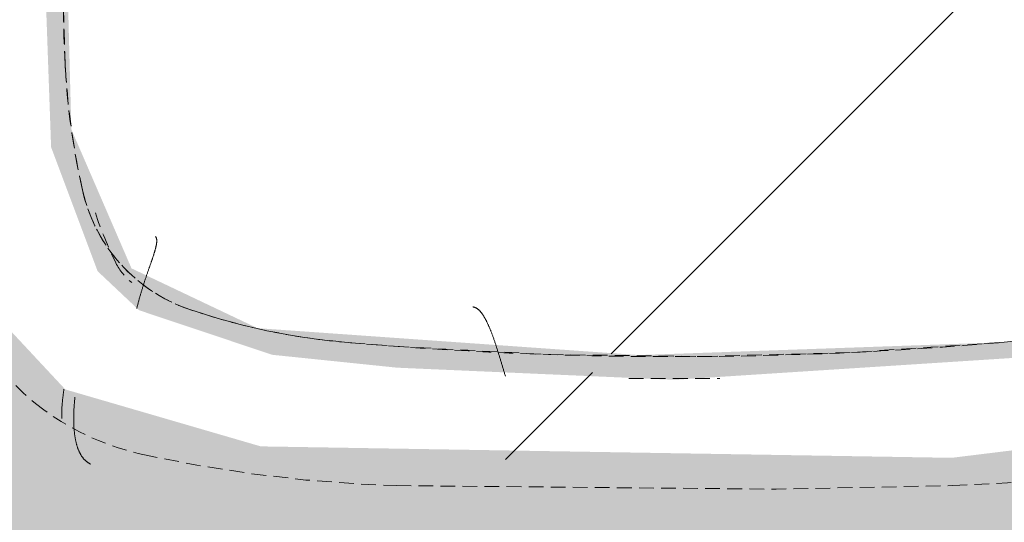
# Model space of a CAD drawing. Header units: millimetres. Extents: x 16156 to 91527, y 4646 to 113494.
# Tile 154 of 256: x 31455 to 31774, y 77892 to 78055. Entities that reach past the tile are written whole.
import ezdxf

# ---------------------------------------------------------------- set-up
doc = ezdxf.new("R2010")
doc.units = ezdxf.units.MM
doc.linetypes.add('ARC Demolished', pattern=[7.14375, 4.7625, -2.38125])
doc.layers.add('A--AR9__AlgVoorz', color=1, linetype='Continuous', lineweight=9)
doc.layers.add('A--L74__VasteSanitaireVoorz', color=1, linetype='ARC Demolished', lineweight=9)
pattern_1 = [(45, (-31667.26, -78281.44), (-212.132, 212.132), [])]

# ---------------------------------------------------------------- blocks, each defined once
blk = doc.blocks.new('FP_121-AB-Begane grond - slooptekening')
at = {"layer": 'A--L74__VasteSanitaireVoorz', "color": 240, "linetype": 'Continuous'}
for p, q in [((-197.71, -347.23), (-197.75, -347.48)), ((-197.71, -347.23), (-197.75, -347.48)), ((-197.68, -346.98), (-197.71, -347.23)), ((-197.68, -346.98), (-197.71, -347.23)), ((-197.64, -346.74), (-197.68, -346.98)), ((-197.64, -346.74), (-197.68, -346.98)), ((-197.6, -346.49), (-197.64, -346.74)), ((-197.6, -346.49), (-197.64, -346.74)), ((-198.1, -350.43), (-198.12, -350.68)), ((-198.1, -350.43), (-198.12, -350.68)), ((-198.08, -350.19), (-198.1, -350.43)), ((-198.08, -350.19), (-198.1, -350.43)), ((-198.05, -349.94), (-198.08, -350.19)), ((-198.05, -349.94), (-198.08, -350.19)), ((-198.02, -349.69), (-198.05, -349.94)), ((-198.02, -349.69), (-198.05, -349.94)), ((-198, -349.45), (-198.02, -349.69)), ((-198, -349.45), (-198.02, -349.69)), ((-197.97, -349.2), (-198, -349.45)), ((-197.97, -349.2), (-198, -349.45)), ((-197.94, -348.95), (-197.97, -349.2)), ((-197.94, -348.95), (-197.97, -349.2)), ((-197.91, -348.71), (-197.94, -348.95)), ((-197.91, -348.71), (-197.94, -348.95)), ((-197.88, -348.46), (-197.91, -348.71)), ((-197.88, -348.46), (-197.91, -348.71)), ((-197.85, -348.22), (-197.88, -348.46)), ((-197.85, -348.22), (-197.88, -348.46)), ((-197.82, -347.97), (-197.85, -348.22)), ((-197.82, -347.97), (-197.85, -348.22)), ((-197.78, -347.72), (-197.82, -347.97)), ((-197.78, -347.72), (-197.82, -347.97)), ((-197.75, -347.48), (-197.78, -347.72)), ((-197.75, -347.48), (-197.78, -347.72)), ((-198.3, -353.59), (-198.31, -353.83)), ((-198.3, -353.59), (-198.31, -353.83)), ((-198.29, -353.11), (-198.3, -353.35)), ((-198.29, -353.11), (-198.3, -353.35)), ((-198.3, -353.35), (-198.3, -353.59)), ((-198.3, -353.35), (-198.3, -353.59)), ((-198.28, -352.87), (-198.29, -353.11)), ((-198.28, -352.87), (-198.29, -353.11)), ((-198.26, -352.63), (-198.28, -352.87)), ((-198.26, -352.63), (-198.28, -352.87)), ((-198.25, -352.39), (-198.26, -352.63)), ((-198.25, -352.39), (-198.26, -352.63)), ((-198.24, -352.14), (-198.25, -352.39)), ((-198.24, -352.14), (-198.25, -352.39)), ((-198.22, -351.9), (-198.24, -352.14)), ((-198.22, -351.9), (-198.24, -352.14)), ((-198.2, -351.66), (-198.22, -351.9)), ((-198.2, -351.66), (-198.22, -351.9)), ((-198.18, -351.41), (-198.2, -351.66)), ((-198.18, -351.41), (-198.2, -351.66)), ((-198.16, -351.17), (-198.18, -351.41)), ((-198.16, -351.17), (-198.18, -351.41)), ((-198.14, -350.92), (-198.16, -351.17)), ((-198.14, -350.92), (-198.16, -351.17)), ((-198.12, -350.68), (-198.14, -350.92)), ((-198.12, -350.68), (-198.14, -350.92)), ((-198.32, -354.55), (-198.33, -354.78)), ((-198.32, -354.55), (-198.33, -354.78)), ((-198.33, -354.78), (-198.33, -355.02)), ((-198.33, -354.78), (-198.33, -355.02)), ((-198.33, -355.02), (-198.33, -355.25)), ((-198.33, -355.02), (-198.33, -355.25)), ((-198.33, -355.25), (-198.32, -355.49)), ((-198.33, -355.25), (-198.32, -355.49)), ((-198.31, -353.83), (-198.32, -354.07)), ((-198.31, -353.83), (-198.32, -354.07)), ((-198.32, -354.07), (-198.32, -354.31)), ((-198.32, -354.07), (-198.32, -354.31)), ((-198.32, -354.31), (-198.32, -354.55)), ((-198.32, -354.31), (-198.32, -354.55)), ((-198.32, -355.49), (-198.32, -355.72)), ((-198.32, -355.49), (-198.32, -355.72)), ((-198.32, -355.72), (-198.31, -355.95)), ((-198.32, -355.72), (-198.31, -355.95))]:
    blk.add_line(p, q, dxfattribs=at)
at = {"layer": 'A--L74__VasteSanitaireVoorz', "flags": 128}
blk.add_lwpolyline([(-225.58, -327.85), (-224.3, -330.29), (-222.93, -332.68), (-221.47, -335.01), (-219.91, -337.29), (-218.26, -339.5), (-216.52, -341.64), (-214.7, -343.71), (-212.8, -345.7), (-210.82, -347.62), (-208.77, -349.46), (-206.83, -351.06)], dxfattribs=at)
blk = doc.blocks.new('FP_122-AB-Begane grond - slooptekening')
at = {"layer": 'A--L74__VasteSanitaireVoorz', "color": 240, "linetype": 'Continuous'}
for p, q in [((-194.19, -350.57), (-194.21, -350.82)), ((-194.19, -350.57), (-194.21, -350.82)), ((-194.17, -350.32), (-194.19, -350.57)), ((-194.17, -350.32), (-194.19, -350.57)), ((-194.15, -350.08), (-194.17, -350.32)), ((-194.15, -350.08), (-194.17, -350.32)), ((-194.13, -349.83), (-194.15, -350.08)), ((-194.13, -349.83), (-194.15, -350.08)), ((-194.1, -349.58), (-194.13, -349.83)), ((-194.1, -349.58), (-194.13, -349.83)), ((-194.08, -349.34), (-194.1, -349.58)), ((-194.08, -349.34), (-194.1, -349.58)), ((-194.05, -349.09), (-194.08, -349.34)), ((-194.05, -349.09), (-194.08, -349.34)), ((-194.4, -353.77), (-194.41, -354.01)), ((-194.4, -353.77), (-194.41, -354.01)), ((-194.39, -353.52), (-194.4, -353.77)), ((-194.39, -353.52), (-194.4, -353.77)), ((-194.38, -353.28), (-194.39, -353.52)), ((-194.38, -353.28), (-194.39, -353.52)), ((-194.37, -353.03), (-194.38, -353.28)), ((-194.37, -353.03), (-194.38, -353.28)), ((-194.35, -352.79), (-194.37, -353.03)), ((-194.35, -352.79), (-194.37, -353.03)), ((-194.34, -352.54), (-194.35, -352.79)), ((-194.34, -352.54), (-194.35, -352.79)), ((-194.32, -352.3), (-194.34, -352.54)), ((-194.32, -352.3), (-194.34, -352.54)), ((-194.31, -352.05), (-194.32, -352.3)), ((-194.31, -352.05), (-194.32, -352.3)), ((-194.29, -351.8), (-194.31, -352.05)), ((-194.29, -351.8), (-194.31, -352.05)), ((-194.27, -351.56), (-194.29, -351.8)), ((-194.27, -351.56), (-194.29, -351.8)), ((-194.25, -351.31), (-194.27, -351.56)), ((-194.25, -351.31), (-194.27, -351.56)), ((-194.23, -351.07), (-194.25, -351.31)), ((-194.23, -351.07), (-194.25, -351.31)), ((-194.21, -350.82), (-194.23, -351.07)), ((-194.21, -350.82), (-194.23, -351.07)), ((-194.44, -355.22), (-194.45, -355.46)), ((-194.44, -355.22), (-194.45, -355.46)), ((-194.45, -355.46), (-194.45, -355.7)), ((-194.45, -355.46), (-194.45, -355.7)), ((-194.45, -355.7), (-194.45, -355.94)), ((-194.45, -355.7), (-194.45, -355.94)), ((-194.45, -355.94), (-194.45, -356.18)), ((-194.45, -355.94), (-194.45, -356.18)), ((-194.45, -356.18), (-194.45, -356.41)), ((-194.45, -356.18), (-194.45, -356.41)), ((-194.45, -356.41), (-194.45, -356.65)), ((-194.45, -356.41), (-194.45, -356.65)), ((-194.45, -356.65), (-194.44, -356.89)), ((-194.45, -356.65), (-194.44, -356.89)), ((-194.43, -354.74), (-194.44, -354.98)), ((-194.43, -354.74), (-194.44, -354.98)), ((-194.44, -354.98), (-194.44, -355.22)), ((-194.44, -354.98), (-194.44, -355.22)), ((-194.44, -356.89), (-194.44, -357.12)), ((-194.44, -356.89), (-194.44, -357.12)), ((-194.42, -354.25), (-194.43, -354.5)), ((-194.42, -354.25), (-194.43, -354.5)), ((-194.43, -354.5), (-194.43, -354.74)), ((-194.43, -354.5), (-194.43, -354.74)), ((-194.41, -354.01), (-194.42, -354.25)), ((-194.41, -354.01), (-194.42, -354.25)), ((-194.44, -357.12), (-194.43, -357.35)), ((-194.44, -357.12), (-194.43, -357.35)), ((-194.43, -357.35), (-194.42, -357.59)), ((-194.43, -357.35), (-194.42, -357.59)), ((-194.42, -357.59), (-194.42, -357.82)), ((-194.42, -357.59), (-194.42, -357.82)), ((-194.42, -357.82), (-194.41, -358.05)), ((-194.42, -357.82), (-194.41, -358.05)), ((-194.41, -358.05), (-194.4, -358.28)), ((-194.41, -358.05), (-194.4, -358.28)), ((-194.4, -358.28), (-194.38, -358.51)), ((-194.4, -358.28), (-194.38, -358.51)), ((-194.38, -358.51), (-194.37, -358.74)), ((-194.38, -358.51), (-194.37, -358.74)), ((-194.37, -358.74), (-194.36, -358.96)), ((-194.37, -358.74), (-194.36, -358.96)), ((-194.36, -358.96), (-194.34, -359.19)), ((-194.36, -358.96), (-194.34, -359.19)), ((-194.34, -359.19), (-194.32, -359.41)), ((-194.34, -359.19), (-194.32, -359.41)), ((-194.32, -359.41), (-194.31, -359.63)), ((-194.32, -359.41), (-194.31, -359.63)), ((-194.31, -359.63), (-194.29, -359.85)), ((-194.31, -359.63), (-194.29, -359.85)), ((-194.29, -359.85), (-194.27, -360.07)), ((-194.29, -359.85), (-194.27, -360.07)), ((-194.27, -360.07), (-194.24, -360.29)), ((-194.27, -360.07), (-194.24, -360.29)), ((-194.24, -360.29), (-194.22, -360.51)), ((-194.24, -360.29), (-194.22, -360.51)), ((-194.22, -360.51), (-194.19, -360.73)), ((-194.22, -360.51), (-194.19, -360.73)), ((-194.19, -360.73), (-194.17, -360.94)), ((-194.19, -360.73), (-194.17, -360.94)), ((-194.17, -360.94), (-194.14, -361.15)), ((-194.17, -360.94), (-194.14, -361.15)), ((-194.14, -361.15), (-194.11, -361.36)), ((-194.14, -361.15), (-194.11, -361.36)), ((-194.11, -361.36), (-194.08, -361.57)), ((-194.11, -361.36), (-194.08, -361.57)), ((-194.08, -361.57), (-194.05, -361.78)), ((-194.08, -361.57), (-194.05, -361.78)), ((-194.05, -361.78), (-194.02, -361.99)), ((-194.05, -361.78), (-194.02, -361.99)), ((-194.02, -361.99), (-193.98, -362.19)), ((-194.02, -361.99), (-193.98, -362.19)), ((-193.98, -362.19), (-193.95, -362.4)), ((-193.98, -362.19), (-193.95, -362.4)), ((-193.95, -362.4), (-193.91, -362.6)), ((-193.95, -362.4), (-193.91, -362.6)), ((-193.91, -362.6), (-193.87, -362.8)), ((-193.91, -362.6), (-193.87, -362.8)), ((-193.87, -362.8), (-193.83, -363)), ((-193.87, -362.8), (-193.83, -363)), ((-193.83, -363), (-193.79, -363.19)), ((-193.83, -363), (-193.79, -363.19)), ((-193.79, -363.19), (-193.75, -363.39)), ((-193.79, -363.19), (-193.75, -363.39)), ((-193.75, -363.39), (-193.7, -363.58)), ((-193.75, -363.39), (-193.7, -363.58)), ((-193.7, -363.58), (-193.66, -363.77)), ((-193.7, -363.58), (-193.66, -363.77)), ((-193.66, -363.77), (-193.61, -363.96)), ((-193.66, -363.77), (-193.61, -363.96)), ((-193.61, -363.96), (-193.56, -364.15)), ((-193.61, -363.96), (-193.56, -364.15)), ((-193.56, -364.15), (-193.51, -364.33)), ((-193.56, -364.15), (-193.51, -364.33)), ((-193.51, -364.33), (-193.46, -364.52)), ((-193.51, -364.33), (-193.46, -364.52)), ((-193.46, -364.52), (-193.41, -364.7)), ((-193.46, -364.52), (-193.41, -364.7)), ((-193.41, -364.7), (-193.35, -364.87)), ((-193.41, -364.7), (-193.35, -364.87)), ((-193.35, -364.87), (-193.29, -365.05)), ((-193.35, -364.87), (-193.29, -365.05)), ((-193.29, -365.05), (-193.24, -365.23)), ((-193.29, -365.05), (-193.24, -365.23)), ((-193.24, -365.23), (-193.18, -365.4)), ((-193.24, -365.23), (-193.18, -365.4)), ((-193.18, -365.4), (-193.12, -365.57)), ((-193.18, -365.4), (-193.12, -365.57)), ((-193.12, -365.57), (-193.06, -365.74)), ((-193.12, -365.57), (-193.06, -365.74)), ((-193.06, -365.74), (-192.99, -365.9)), ((-193.06, -365.74), (-192.99, -365.9)), ((-192.99, -365.9), (-192.93, -366.07)), ((-192.99, -365.9), (-192.93, -366.07)), ((-192.93, -366.07), (-192.86, -366.23)), ((-192.93, -366.07), (-192.86, -366.23)), ((-192.86, -366.23), (-192.8, -366.39)), ((-192.86, -366.23), (-192.8, -366.39)), ((-192.8, -366.39), (-192.73, -366.55)), ((-192.8, -366.39), (-192.73, -366.55)), ((-192.73, -366.55), (-192.66, -366.7)), ((-192.73, -366.55), (-192.66, -366.7)), ((-192.66, -366.7), (-192.58, -366.85)), ((-192.66, -366.7), (-192.58, -366.85)), ((-192.58, -366.85), (-192.51, -367)), ((-192.58, -366.85), (-192.51, -367)), ((-192.51, -367), (-192.44, -367.15)), ((-192.51, -367), (-192.44, -367.15)), ((-192.44, -367.15), (-192.36, -367.3)), ((-192.44, -367.15), (-192.36, -367.3)), ((-192.36, -367.3), (-192.28, -367.44)), ((-192.36, -367.3), (-192.28, -367.44)), ((-192.28, -367.44), (-192.2, -367.58)), ((-192.28, -367.44), (-192.2, -367.58)), ((-192.2, -367.58), (-192.12, -367.72)), ((-192.2, -367.58), (-192.12, -367.72)), ((-192.12, -367.72), (-192.04, -367.85)), ((-192.12, -367.72), (-192.04, -367.85)), ((-192.04, -367.85), (-191.96, -367.99)), ((-192.04, -367.85), (-191.96, -367.99)), ((-191.96, -367.99), (-191.87, -368.12)), ((-191.96, -367.99), (-191.87, -368.12)), ((-191.87, -368.12), (-191.79, -368.25)), ((-191.87, -368.12), (-191.79, -368.25)), ((-191.79, -368.25), (-191.7, -368.37)), ((-191.79, -368.25), (-191.7, -368.37)), ((-191.7, -368.37), (-191.61, -368.49)), ((-191.7, -368.37), (-191.61, -368.49)), ((-191.61, -368.49), (-191.52, -368.61)), ((-191.61, -368.49), (-191.52, -368.61)), ((-191.52, -368.61), (-191.43, -368.73)), ((-191.52, -368.61), (-191.43, -368.73)), ((-191.43, -368.73), (-191.34, -368.85)), ((-191.43, -368.73), (-191.34, -368.85)), ((-191.34, -368.85), (-191.24, -368.96)), ((-191.34, -368.85), (-191.24, -368.96)), ((-191.24, -368.96), (-191.15, -369.07)), ((-191.24, -368.96), (-191.15, -369.07)), ((-191.15, -369.07), (-191.05, -369.18)), ((-191.15, -369.07), (-191.05, -369.18)), ((-191.05, -369.18), (-190.95, -369.28)), ((-191.05, -369.18), (-190.95, -369.28)), ((-190.95, -369.28), (-190.85, -369.38)), ((-190.95, -369.28), (-190.85, -369.38)), ((-190.85, -369.38), (-190.75, -369.48)), ((-190.85, -369.38), (-190.75, -369.48)), ((-190.75, -369.48), (-190.65, -369.58)), ((-190.75, -369.48), (-190.65, -369.58)), ((-190.65, -369.58), (-190.54, -369.67)), ((-190.65, -369.58), (-190.54, -369.67)), ((-190.54, -369.67), (-190.44, -369.76)), ((-190.54, -369.67), (-190.44, -369.76)), ((-190.44, -369.76), (-190.33, -369.85)), ((-190.44, -369.76), (-190.33, -369.85)), ((-190.33, -369.85), (-190.22, -369.94)), ((-190.33, -369.85), (-190.22, -369.94)), ((-190.22, -369.94), (-190.11, -370.02)), ((-190.22, -369.94), (-190.11, -370.02)), ((-190.11, -370.02), (-190, -370.1)), ((-190.11, -370.02), (-190, -370.1)), ((-190, -370.1), (-189.89, -370.18)), ((-190, -370.1), (-189.89, -370.18)), ((-189.89, -370.18), (-189.78, -370.25)), ((-189.89, -370.18), (-189.78, -370.25)), ((-189.78, -370.25), (-189.66, -370.32)), ((-189.78, -370.25), (-189.66, -370.32)), ((-189.66, -370.32), (-189.55, -370.39)), ((-189.66, -370.32), (-189.55, -370.39)), ((-189.55, -370.39), (-189.43, -370.46)), ((-189.55, -370.39), (-189.43, -370.46)), ((-189.43, -370.46), (-189.31, -370.52)), ((-189.43, -370.46), (-189.31, -370.52)), ((-189.31, -370.52), (-189.19, -370.58)), ((-189.31, -370.52), (-189.19, -370.58)), ((-189.19, -370.58), (-189.07, -370.64)), ((-189.19, -370.58), (-189.07, -370.64)), ((-189.07, -370.64), (-188.95, -370.69)), ((-189.07, -370.64), (-188.95, -370.69))]:
    blk.add_line(p, q, dxfattribs=at)
at = {"layer": 'A--L74__VasteSanitaireVoorz', "flags": 128}
blk.add_lwpolyline([(-206.83, -351.06), (-204.14, -353.12), (-201.37, -355.08), (-198.52, -356.91), (-195.6, -358.64), (-192.61, -360.24), (-189.57, -361.73), (-186.46, -363.09), (-183.3, -364.32), (-180.1, -365.43), (-176.85, -366.41), (-173.57, -367.26), (-172.07, -367.61)], dxfattribs=at)
blk = doc.blocks.new('FP_123-AB-Begane grond - slooptekening')
at = {"layer": 'A--L74__VasteSanitaireVoorz', "flags": 128}
blk.add_lwpolyline([(-172.07, -367.61), (-154.58, -371.06), (-136.97, -373.81), (-119.27, -375.86), (-101.5, -377.2), (-90.02, -377.68)], dxfattribs=at)
blk = doc.blocks.new('FP_124-AB-Begane grond - slooptekening')
at = {"layer": 'A--L74__VasteSanitaireVoorz', "flags": 128}
blk.add_lwpolyline([(-90.02, -377.68), (32.94, -378.82), (90.02, -377.68)], dxfattribs=at)
blk = doc.blocks.new('FP_125-AB-Begane grond - slooptekening')
at = {"layer": 'A--L74__VasteSanitaireVoorz', "flags": 128}
blk.add_lwpolyline([(90.02, -377.68), (107.82, -376.8), (125.57, -375.21), (143.25, -372.91), (160.82, -369.91), (172.07, -367.61)], dxfattribs=at)
blk = doc.blocks.new('FP_133-AB-Begane grond - slooptekening')
at = {"layer": 'A--L74__VasteSanitaireVoorz', "color": 240, "linetype": 'Continuous'}
for p, q in [((-167.95, -297.09), (-167.91, -297.13)), ((-167.95, -297.09), (-167.91, -297.13)), ((-167.91, -297.13), (-167.88, -297.18)), ((-167.91, -297.13), (-167.88, -297.18)), ((-167.88, -297.18), (-167.84, -297.23)), ((-167.88, -297.18), (-167.84, -297.23)), ((-167.84, -297.23), (-167.81, -297.28)), ((-167.84, -297.23), (-167.81, -297.28)), ((-167.81, -297.28), (-167.78, -297.33)), ((-167.81, -297.28), (-167.78, -297.33)), ((-167.78, -297.33), (-167.76, -297.38)), ((-167.78, -297.33), (-167.76, -297.38)), ((-167.76, -297.38), (-167.73, -297.44)), ((-167.76, -297.38), (-167.73, -297.44)), ((-167.73, -297.44), (-167.71, -297.5)), ((-167.73, -297.44), (-167.71, -297.5)), ((-167.71, -297.5), (-167.68, -297.56)), ((-167.71, -297.5), (-167.68, -297.56)), ((-167.68, -297.56), (-167.66, -297.62)), ((-167.68, -297.56), (-167.66, -297.62)), ((-167.65, -299.55), (-167.67, -299.65)), ((-167.65, -299.55), (-167.67, -299.65)), ((-167.66, -297.62), (-167.64, -297.68)), ((-167.66, -297.62), (-167.64, -297.68)), ((-167.63, -299.44), (-167.65, -299.55)), ((-167.63, -299.44), (-167.65, -299.55)), ((-167.64, -297.68), (-167.63, -297.75)), ((-167.64, -297.68), (-167.63, -297.75)), ((-167.63, -297.75), (-167.61, -297.81)), ((-167.63, -297.75), (-167.61, -297.81)), ((-167.62, -299.34), (-167.63, -299.44)), ((-167.62, -299.34), (-167.63, -299.44)), ((-167.61, -299.24), (-167.62, -299.34)), ((-167.61, -299.24), (-167.62, -299.34)), ((-167.61, -297.81), (-167.6, -297.88)), ((-167.61, -297.81), (-167.6, -297.88)), ((-167.59, -299.14), (-167.61, -299.24)), ((-167.59, -299.14), (-167.61, -299.24)), ((-167.6, -297.88), (-167.59, -297.95)), ((-167.6, -297.88), (-167.59, -297.95)), ((-167.59, -297.95), (-167.58, -298.02)), ((-167.59, -297.95), (-167.58, -298.02)), ((-167.58, -299.04), (-167.59, -299.14)), ((-167.58, -299.04), (-167.59, -299.14)), ((-167.58, -298.02), (-167.57, -298.1)), ((-167.58, -298.02), (-167.57, -298.1)), ((-167.57, -298.95), (-167.58, -299.04)), ((-167.57, -298.95), (-167.58, -299.04)), ((-167.57, -298.1), (-167.56, -298.18)), ((-167.57, -298.1), (-167.56, -298.18)), ((-167.56, -298.85), (-167.57, -298.95)), ((-167.56, -298.85), (-167.57, -298.95)), ((-167.56, -298.18), (-167.55, -298.25)), ((-167.56, -298.18), (-167.55, -298.25)), ((-167.55, -298.67), (-167.56, -298.76)), ((-167.55, -298.67), (-167.56, -298.76)), ((-167.56, -298.76), (-167.56, -298.85)), ((-167.56, -298.76), (-167.56, -298.85)), ((-167.55, -298.25), (-167.55, -298.33)), ((-167.55, -298.25), (-167.55, -298.33)), ((-167.55, -298.33), (-167.55, -298.42)), ((-167.55, -298.33), (-167.55, -298.42)), ((-167.55, -298.42), (-167.55, -298.5)), ((-167.55, -298.42), (-167.55, -298.5)), ((-167.55, -298.5), (-167.55, -298.58)), ((-167.55, -298.5), (-167.55, -298.58)), ((-167.55, -298.58), (-167.55, -298.67)), ((-167.55, -298.58), (-167.55, -298.67)), ((-168.5, -302.79), (-168.55, -302.94)), ((-168.5, -302.79), (-168.55, -302.94)), ((-168.46, -302.63), (-168.5, -302.79)), ((-168.46, -302.63), (-168.5, -302.79)), ((-168.41, -302.48), (-168.46, -302.63)), ((-168.41, -302.48), (-168.46, -302.63)), ((-168.36, -302.34), (-168.41, -302.48)), ((-168.36, -302.34), (-168.41, -302.48)), ((-168.32, -302.19), (-168.36, -302.34)), ((-168.32, -302.19), (-168.36, -302.34)), ((-168.27, -302.04), (-168.32, -302.19)), ((-168.27, -302.04), (-168.32, -302.19)), ((-168.23, -301.9), (-168.27, -302.04)), ((-168.23, -301.9), (-168.27, -302.04)), ((-168.19, -301.76), (-168.23, -301.9)), ((-168.19, -301.76), (-168.23, -301.9)), ((-168.15, -301.62), (-168.19, -301.76)), ((-168.15, -301.62), (-168.19, -301.76)), ((-168.11, -301.48), (-168.15, -301.62)), ((-168.11, -301.48), (-168.15, -301.62)), ((-168.07, -301.35), (-168.11, -301.48)), ((-168.07, -301.35), (-168.11, -301.48)), ((-168.03, -301.22), (-168.07, -301.35)), ((-168.03, -301.22), (-168.07, -301.35)), ((-168, -301.08), (-168.03, -301.22)), ((-168, -301.08), (-168.03, -301.22)), ((-167.96, -300.95), (-168, -301.08)), ((-167.96, -300.95), (-168, -301.08)), ((-167.93, -300.83), (-167.96, -300.95)), ((-167.93, -300.83), (-167.96, -300.95)), ((-167.9, -300.7), (-167.93, -300.83)), ((-167.9, -300.7), (-167.93, -300.83)), ((-167.87, -300.58), (-167.9, -300.7)), ((-167.87, -300.58), (-167.9, -300.7)), ((-167.84, -300.46), (-167.87, -300.58)), ((-167.84, -300.46), (-167.87, -300.58)), ((-167.81, -300.34), (-167.84, -300.46)), ((-167.81, -300.34), (-167.84, -300.46)), ((-167.78, -300.22), (-167.81, -300.34)), ((-167.78, -300.22), (-167.81, -300.34)), ((-167.76, -300.1), (-167.78, -300.22)), ((-167.76, -300.1), (-167.78, -300.22)), ((-167.73, -299.99), (-167.76, -300.1)), ((-167.73, -299.99), (-167.76, -300.1)), ((-167.71, -299.87), (-167.73, -299.99)), ((-167.71, -299.87), (-167.73, -299.99)), ((-167.69, -299.76), (-167.71, -299.87)), ((-167.69, -299.76), (-167.71, -299.87)), ((-167.67, -299.65), (-167.69, -299.76)), ((-167.67, -299.65), (-167.69, -299.76)), ((-169.52, -305.82), (-169.59, -306)), ((-169.52, -305.82), (-169.59, -306)), ((-169.46, -305.64), (-169.52, -305.82)), ((-169.46, -305.64), (-169.52, -305.82)), ((-169.4, -305.45), (-169.46, -305.64)), ((-169.4, -305.45), (-169.46, -305.64)), ((-169.34, -305.28), (-169.4, -305.45)), ((-169.34, -305.28), (-169.4, -305.45)), ((-169.28, -305.1), (-169.34, -305.28)), ((-169.28, -305.1), (-169.34, -305.28)), ((-169.22, -304.92), (-169.28, -305.1)), ((-169.22, -304.92), (-169.28, -305.1)), ((-169.16, -304.75), (-169.22, -304.92)), ((-169.16, -304.75), (-169.22, -304.92)), ((-169.1, -304.57), (-169.16, -304.75)), ((-169.1, -304.57), (-169.16, -304.75)), ((-169.04, -304.4), (-169.1, -304.57)), ((-169.04, -304.4), (-169.1, -304.57)), ((-168.98, -304.23), (-169.04, -304.4)), ((-168.98, -304.23), (-169.04, -304.4)), ((-168.92, -304.06), (-168.98, -304.23)), ((-168.92, -304.06), (-168.98, -304.23)), ((-168.87, -303.9), (-168.92, -304.06)), ((-168.87, -303.9), (-168.92, -304.06)), ((-168.81, -303.73), (-168.87, -303.9)), ((-168.81, -303.73), (-168.87, -303.9)), ((-168.76, -303.57), (-168.81, -303.73)), ((-168.76, -303.57), (-168.81, -303.73)), ((-168.71, -303.41), (-168.76, -303.57)), ((-168.71, -303.41), (-168.76, -303.57)), ((-168.65, -303.25), (-168.71, -303.41)), ((-168.65, -303.25), (-168.71, -303.41)), ((-168.6, -303.09), (-168.65, -303.25)), ((-168.6, -303.09), (-168.65, -303.25)), ((-168.55, -302.94), (-168.6, -303.09)), ((-168.55, -302.94), (-168.6, -303.09)), ((-170.68, -309.17), (-170.75, -309.38)), ((-170.68, -309.17), (-170.75, -309.38)), ((-170.61, -308.96), (-170.68, -309.17)), ((-170.61, -308.96), (-170.68, -309.17)), ((-170.54, -308.75), (-170.61, -308.96)), ((-170.54, -308.75), (-170.61, -308.96)), ((-170.47, -308.54), (-170.54, -308.75)), ((-170.47, -308.54), (-170.54, -308.75)), ((-170.4, -308.34), (-170.47, -308.54)), ((-170.4, -308.34), (-170.47, -308.54)), ((-170.33, -308.14), (-170.4, -308.34)), ((-170.33, -308.14), (-170.4, -308.34)), ((-170.26, -307.94), (-170.33, -308.14)), ((-170.26, -307.94), (-170.33, -308.14)), ((-170.19, -307.74), (-170.26, -307.94)), ((-170.19, -307.74), (-170.26, -307.94)), ((-170.12, -307.54), (-170.19, -307.74)), ((-170.12, -307.54), (-170.19, -307.74)), ((-170.05, -307.34), (-170.12, -307.54)), ((-170.05, -307.34), (-170.12, -307.54)), ((-169.98, -307.14), (-170.05, -307.34)), ((-169.98, -307.14), (-170.05, -307.34)), ((-169.92, -306.95), (-169.98, -307.14)), ((-169.92, -306.95), (-169.98, -307.14)), ((-169.85, -306.76), (-169.92, -306.95)), ((-169.85, -306.76), (-169.92, -306.95)), ((-169.78, -306.57), (-169.85, -306.76)), ((-169.78, -306.57), (-169.85, -306.76)), ((-169.72, -306.38), (-169.78, -306.57)), ((-169.72, -306.38), (-169.78, -306.57)), ((-169.65, -306.19), (-169.72, -306.38)), ((-169.65, -306.19), (-169.72, -306.38)), ((-169.59, -306), (-169.65, -306.19)), ((-169.59, -306), (-169.65, -306.19)), ((-171.7, -312.22), (-171.77, -312.45)), ((-171.7, -312.22), (-171.77, -312.45)), ((-171.63, -311.99), (-171.7, -312.22)), ((-171.63, -311.99), (-171.7, -312.22)), ((-171.55, -311.77), (-171.63, -311.99)), ((-171.55, -311.77), (-171.63, -311.99)), ((-171.48, -311.55), (-171.55, -311.77)), ((-171.48, -311.55), (-171.55, -311.77)), ((-171.41, -311.32), (-171.48, -311.55)), ((-171.41, -311.32), (-171.48, -311.55)), ((-171.33, -311.1), (-171.41, -311.32)), ((-171.33, -311.1), (-171.41, -311.32)), ((-171.26, -310.88), (-171.33, -311.1)), ((-171.26, -310.88), (-171.33, -311.1)), ((-171.19, -310.66), (-171.26, -310.88)), ((-171.19, -310.66), (-171.26, -310.88)), ((-171.12, -310.44), (-171.19, -310.66)), ((-171.12, -310.44), (-171.19, -310.66)), ((-171.04, -310.23), (-171.12, -310.44)), ((-171.04, -310.23), (-171.12, -310.44)), ((-170.97, -310.01), (-171.04, -310.23)), ((-170.97, -310.01), (-171.04, -310.23)), ((-170.9, -309.8), (-170.97, -310.01)), ((-170.9, -309.8), (-170.97, -310.01)), ((-170.83, -309.59), (-170.9, -309.8)), ((-170.83, -309.59), (-170.9, -309.8)), ((-170.75, -309.38), (-170.83, -309.59)), ((-170.75, -309.38), (-170.83, -309.59)), ((-172.72, -315.49), (-172.79, -315.73)), ((-172.72, -315.49), (-172.79, -315.73)), ((-172.65, -315.25), (-172.72, -315.49)), ((-172.65, -315.25), (-172.72, -315.49)), ((-172.57, -315.01), (-172.65, -315.25)), ((-172.57, -315.01), (-172.65, -315.25)), ((-172.5, -314.77), (-172.57, -315.01)), ((-172.5, -314.77), (-172.57, -315.01)), ((-172.43, -314.54), (-172.5, -314.77)), ((-172.43, -314.54), (-172.5, -314.77)), ((-172.36, -314.3), (-172.43, -314.54)), ((-172.36, -314.3), (-172.43, -314.54)), ((-172.29, -314.06), (-172.36, -314.3)), ((-172.29, -314.06), (-172.36, -314.3)), ((-172.21, -313.83), (-172.29, -314.06)), ((-172.21, -313.83), (-172.29, -314.06)), ((-172.14, -313.6), (-172.21, -313.83)), ((-172.14, -313.6), (-172.21, -313.83)), ((-172.07, -313.37), (-172.14, -313.6)), ((-172.07, -313.37), (-172.14, -313.6)), ((-171.99, -313.13), (-172.07, -313.37)), ((-171.99, -313.13), (-172.07, -313.37)), ((-171.92, -312.9), (-171.99, -313.13)), ((-171.92, -312.9), (-171.99, -313.13)), ((-171.85, -312.67), (-171.92, -312.9)), ((-171.85, -312.67), (-171.92, -312.9)), ((-171.77, -312.45), (-171.85, -312.67)), ((-171.77, -312.45), (-171.85, -312.67)), ((-173.61, -318.66), (-173.67, -318.91)), ((-173.61, -318.66), (-173.67, -318.91)), ((-173.54, -318.41), (-173.61, -318.66)), ((-173.54, -318.41), (-173.61, -318.66)), ((-173.48, -318.17), (-173.54, -318.41)), ((-173.48, -318.17), (-173.54, -318.41)), ((-173.41, -317.92), (-173.48, -318.17)), ((-173.41, -317.92), (-173.48, -318.17)), ((-173.34, -317.67), (-173.41, -317.92)), ((-173.34, -317.67), (-173.41, -317.92)), ((-173.27, -317.43), (-173.34, -317.67)), ((-173.27, -317.43), (-173.34, -317.67)), ((-173.21, -317.18), (-173.27, -317.43)), ((-173.21, -317.18), (-173.27, -317.43)), ((-173.14, -316.94), (-173.21, -317.18)), ((-173.14, -316.94), (-173.21, -317.18)), ((-173.07, -316.7), (-173.14, -316.94)), ((-173.07, -316.7), (-173.14, -316.94)), ((-173, -316.45), (-173.07, -316.7)), ((-173, -316.45), (-173.07, -316.7)), ((-172.93, -316.21), (-173, -316.45)), ((-172.93, -316.21), (-173, -316.45)), ((-172.86, -315.97), (-172.93, -316.21)), ((-172.86, -315.97), (-172.93, -316.21)), ((-172.79, -315.73), (-172.86, -315.97)), ((-172.79, -315.73), (-172.86, -315.97)), ((-173.99, -320.16), (-174.05, -320.41)), ((-173.99, -320.16), (-174.05, -320.41)), ((-173.93, -319.91), (-173.99, -320.16)), ((-173.93, -319.91), (-173.99, -320.16)), ((-173.87, -319.66), (-173.93, -319.91)), ((-173.87, -319.66), (-173.93, -319.91)), ((-173.8, -319.41), (-173.87, -319.66)), ((-173.8, -319.41), (-173.87, -319.66)), ((-173.74, -319.16), (-173.8, -319.41)), ((-173.74, -319.16), (-173.8, -319.41)), ((-173.67, -318.91), (-173.74, -319.16)), ((-173.67, -318.91), (-173.74, -319.16))]:
    blk.add_line(p, q, dxfattribs=at)
at = {"layer": 'A--L74__VasteSanitaireVoorz', "flags": 128}
blk.add_lwpolyline([(-157.2, -320.56), (-159.18, -319.83), (-161.14, -319.02), (-163.06, -318.14), (-164.94, -317.18), (-166.78, -316.14), (-168.58, -315.04), (-170.34, -313.86), (-172.05, -312.61), (-173.7, -311.29), (-175.3, -309.91), (-176.85, -308.47), (-178.33, -306.97), (-179.75, -305.4), (-181.12, -303.79), (-182.41, -302.12), (-183.64, -300.39), (-184.79, -298.63), (-185.88, -296.81), (-186.89, -294.96), (-187.83, -293.06), (-188.69, -291.13), (-189.47, -289.17), (-190.17, -287.17), (-190.8, -285.15), (-191.34, -283.11), (-191.49, -282.47)], dxfattribs=at)
blk = doc.blocks.new('FP_134-AB-Begane grond - slooptekening')
at = {"layer": 'A--L74__VasteSanitaireVoorz', "flags": 128}
blk.add_lwpolyline([(-106.8, -331.27), (-115.21, -330.36), (-123.58, -329.12), (-131.89, -327.55), (-140.13, -325.64), (-148.28, -323.41), (-156.35, -320.85), (-157.2, -320.56)], dxfattribs=at)
blk = doc.blocks.new('FP_135-AB-Begane grond - slooptekening')
at = {"layer": 'A--L74__VasteSanitaireVoorz', "color": 240, "linetype": 'Continuous'}
for p, q in [((-65.27, -319.85), (-65.18, -319.85)), ((-65.27, -319.85), (-65.18, -319.85)), ((-65.18, -319.85), (-65.09, -319.87)), ((-65.18, -319.85), (-65.09, -319.87)), ((-65.09, -319.87), (-65, -319.88)), ((-65.09, -319.87), (-65, -319.88)), ((-65, -319.88), (-64.91, -319.9)), ((-65, -319.88), (-64.91, -319.9)), ((-64.91, -319.9), (-64.82, -319.93)), ((-64.91, -319.9), (-64.82, -319.93)), ((-64.82, -319.93), (-64.73, -319.95)), ((-64.82, -319.93), (-64.73, -319.95)), ((-64.73, -319.95), (-64.64, -319.98)), ((-64.73, -319.95), (-64.64, -319.98)), ((-64.64, -319.98), (-64.55, -320.02)), ((-64.64, -319.98), (-64.55, -320.02)), ((-64.55, -320.02), (-64.46, -320.05)), ((-64.55, -320.02), (-64.46, -320.05)), ((-64.46, -320.05), (-64.38, -320.09)), ((-64.46, -320.05), (-64.38, -320.09)), ((-64.38, -320.09), (-64.29, -320.13)), ((-64.38, -320.09), (-64.29, -320.13)), ((-64.29, -320.13), (-64.2, -320.18)), ((-64.29, -320.13), (-64.2, -320.18)), ((-64.2, -320.18), (-64.11, -320.23)), ((-64.2, -320.18), (-64.11, -320.23)), ((-64.11, -320.23), (-64.02, -320.28)), ((-64.11, -320.23), (-64.02, -320.28)), ((-64.02, -320.28), (-63.93, -320.33)), ((-64.02, -320.28), (-63.93, -320.33)), ((-63.93, -320.33), (-63.85, -320.39)), ((-63.93, -320.33), (-63.85, -320.39)), ((-63.85, -320.39), (-63.76, -320.46)), ((-63.85, -320.39), (-63.76, -320.46)), ((-63.76, -320.46), (-63.67, -320.52)), ((-63.76, -320.46), (-63.67, -320.52)), ((-63.67, -320.52), (-63.58, -320.59)), ((-63.67, -320.52), (-63.58, -320.59)), ((-63.58, -320.59), (-63.5, -320.66)), ((-63.58, -320.59), (-63.5, -320.66)), ((-63.5, -320.66), (-63.41, -320.73)), ((-63.5, -320.66), (-63.41, -320.73)), ((-63.41, -320.73), (-63.32, -320.81)), ((-63.41, -320.73), (-63.32, -320.81)), ((-63.32, -320.81), (-63.24, -320.89)), ((-63.32, -320.81), (-63.24, -320.89)), ((-63.24, -320.89), (-63.15, -320.98)), ((-63.24, -320.89), (-63.15, -320.98)), ((-63.15, -320.98), (-63.06, -321.06)), ((-63.15, -320.98), (-63.06, -321.06)), ((-63.06, -321.06), (-62.98, -321.15)), ((-63.06, -321.06), (-62.98, -321.15)), ((-62.98, -321.15), (-62.89, -321.25)), ((-62.98, -321.15), (-62.89, -321.25)), ((-62.89, -321.25), (-62.8, -321.34)), ((-62.89, -321.25), (-62.8, -321.34)), ((-62.8, -321.34), (-62.72, -321.44)), ((-62.8, -321.34), (-62.72, -321.44)), ((-62.72, -321.44), (-62.63, -321.55)), ((-62.72, -321.44), (-62.63, -321.55)), ((-62.63, -321.55), (-62.55, -321.65)), ((-62.63, -321.55), (-62.55, -321.65)), ((-62.55, -321.65), (-62.46, -321.76)), ((-62.55, -321.65), (-62.46, -321.76)), ((-62.46, -321.76), (-62.38, -321.87)), ((-62.46, -321.76), (-62.38, -321.87)), ((-62.38, -321.87), (-62.29, -321.99)), ((-62.38, -321.87), (-62.29, -321.99)), ((-62.29, -321.99), (-62.21, -322.1)), ((-62.29, -321.99), (-62.21, -322.1)), ((-62.21, -322.1), (-62.12, -322.22)), ((-62.21, -322.1), (-62.12, -322.22)), ((-62.12, -322.22), (-62.04, -322.35)), ((-62.12, -322.22), (-62.04, -322.35)), ((-62.04, -322.35), (-61.95, -322.47)), ((-62.04, -322.35), (-61.95, -322.47)), ((-61.95, -322.47), (-61.87, -322.6)), ((-61.95, -322.47), (-61.87, -322.6)), ((-61.87, -322.6), (-61.78, -322.74)), ((-61.87, -322.6), (-61.78, -322.74)), ((-61.78, -322.74), (-61.7, -322.87)), ((-61.78, -322.74), (-61.7, -322.87)), ((-61.7, -322.87), (-61.61, -323.01)), ((-61.7, -322.87), (-61.61, -323.01)), ((-61.61, -323.01), (-61.53, -323.15)), ((-61.61, -323.01), (-61.53, -323.15)), ((-61.53, -323.15), (-61.45, -323.29)), ((-61.53, -323.15), (-61.45, -323.29)), ((-61.45, -323.29), (-61.36, -323.44)), ((-61.45, -323.29), (-61.36, -323.44)), ((-61.36, -323.44), (-61.28, -323.59)), ((-61.36, -323.44), (-61.28, -323.59)), ((-61.28, -323.59), (-61.2, -323.74)), ((-61.28, -323.59), (-61.2, -323.74)), ((-61.2, -323.74), (-61.11, -323.9)), ((-61.2, -323.74), (-61.11, -323.9)), ((-61.11, -323.9), (-61.03, -324.05)), ((-61.11, -323.9), (-61.03, -324.05)), ((-61.03, -324.05), (-60.95, -324.21)), ((-61.03, -324.05), (-60.95, -324.21)), ((-60.95, -324.21), (-60.86, -324.37)), ((-60.95, -324.21), (-60.86, -324.37)), ((-60.86, -324.37), (-60.78, -324.54)), ((-60.86, -324.37), (-60.78, -324.54)), ((-60.78, -324.54), (-60.7, -324.71)), ((-60.78, -324.54), (-60.7, -324.71)), ((-60.7, -324.71), (-60.61, -324.88)), ((-60.7, -324.71), (-60.61, -324.88)), ((-60.61, -324.88), (-60.53, -325.05)), ((-60.61, -324.88), (-60.53, -325.05)), ((-60.53, -325.05), (-60.45, -325.23)), ((-60.53, -325.05), (-60.45, -325.23)), ((-60.45, -325.23), (-60.37, -325.41)), ((-60.45, -325.23), (-60.37, -325.41)), ((-60.37, -325.41), (-60.28, -325.59)), ((-60.37, -325.41), (-60.28, -325.59)), ((-60.28, -325.59), (-60.2, -325.77)), ((-60.28, -325.59), (-60.2, -325.77)), ((-60.2, -325.77), (-60.12, -325.95)), ((-60.2, -325.77), (-60.12, -325.95)), ((-60.12, -325.95), (-60.04, -326.14)), ((-60.12, -325.95), (-60.04, -326.14)), ((-60.04, -326.14), (-59.96, -326.33)), ((-60.04, -326.14), (-59.96, -326.33)), ((-59.96, -326.33), (-59.87, -326.52)), ((-59.96, -326.33), (-59.87, -326.52)), ((-59.87, -326.52), (-59.79, -326.72)), ((-59.87, -326.52), (-59.79, -326.72)), ((-59.79, -326.72), (-59.71, -326.92)), ((-59.79, -326.72), (-59.71, -326.92)), ((-59.71, -326.92), (-59.63, -327.12)), ((-59.71, -326.92), (-59.63, -327.12)), ((-59.63, -327.12), (-59.55, -327.32)), ((-59.63, -327.12), (-59.55, -327.32)), ((-59.55, -327.32), (-59.47, -327.52)), ((-59.55, -327.32), (-59.47, -327.52)), ((-59.47, -327.52), (-59.38, -327.73)), ((-59.47, -327.52), (-59.38, -327.73)), ((-59.38, -327.73), (-59.3, -327.94)), ((-59.38, -327.73), (-59.3, -327.94)), ((-59.3, -327.94), (-59.22, -328.15)), ((-59.3, -327.94), (-59.22, -328.15)), ((-59.22, -328.15), (-59.14, -328.36)), ((-59.22, -328.15), (-59.14, -328.36)), ((-59.14, -328.36), (-59.06, -328.57)), ((-59.14, -328.36), (-59.06, -328.57)), ((-59.06, -328.57), (-58.98, -328.79)), ((-59.06, -328.57), (-58.98, -328.79)), ((-58.98, -328.79), (-58.9, -329.01)), ((-58.98, -328.79), (-58.9, -329.01)), ((-58.9, -329.01), (-58.82, -329.23)), ((-58.9, -329.01), (-58.82, -329.23)), ((-58.82, -329.23), (-58.74, -329.45)), ((-58.82, -329.23), (-58.74, -329.45)), ((-58.74, -329.45), (-58.65, -329.67)), ((-58.74, -329.45), (-58.65, -329.67)), ((-58.65, -329.67), (-58.57, -329.9)), ((-58.65, -329.67), (-58.57, -329.9)), ((-58.57, -329.9), (-58.49, -330.13)), ((-58.57, -329.9), (-58.49, -330.13)), ((-58.49, -330.13), (-58.41, -330.36)), ((-58.49, -330.13), (-58.41, -330.36)), ((-58.41, -330.36), (-58.33, -330.59)), ((-58.41, -330.36), (-58.33, -330.59)), ((-58.33, -330.59), (-58.25, -330.82)), ((-58.33, -330.59), (-58.25, -330.82)), ((-58.25, -330.82), (-58.17, -331.06)), ((-58.25, -330.82), (-58.17, -331.06)), ((-58.17, -331.06), (-58.09, -331.29)), ((-58.17, -331.06), (-58.09, -331.29)), ((-58.09, -331.29), (-58.01, -331.53)), ((-58.09, -331.29), (-58.01, -331.53)), ((-58.01, -331.53), (-57.93, -331.77)), ((-58.01, -331.53), (-57.93, -331.77)), ((-57.93, -331.77), (-57.85, -332.01)), ((-57.93, -331.77), (-57.85, -332.01)), ((-57.85, -332.01), (-57.77, -332.25)), ((-57.85, -332.01), (-57.77, -332.25)), ((-57.77, -332.25), (-57.69, -332.5)), ((-57.77, -332.25), (-57.69, -332.5)), ((-57.69, -332.5), (-57.61, -332.74)), ((-57.69, -332.5), (-57.61, -332.74)), ((-57.61, -332.74), (-57.53, -332.99)), ((-57.61, -332.74), (-57.53, -332.99)), ((-57.53, -332.99), (-57.45, -333.24)), ((-57.53, -332.99), (-57.45, -333.24)), ((-57.45, -333.24), (-57.37, -333.49)), ((-57.45, -333.24), (-57.37, -333.49)), ((-57.37, -333.49), (-57.29, -333.74)), ((-57.37, -333.49), (-57.29, -333.74)), ((-57.29, -333.74), (-57.21, -333.99)), ((-57.29, -333.74), (-57.21, -333.99)), ((-57.21, -333.99), (-57.13, -334.25)), ((-57.21, -333.99), (-57.13, -334.25)), ((-57.13, -334.25), (-57.05, -334.5)), ((-57.13, -334.25), (-57.05, -334.5)), ((-57.05, -334.5), (-56.97, -334.76)), ((-57.05, -334.5), (-56.97, -334.76)), ((-56.97, -334.76), (-56.89, -335.01)), ((-56.97, -334.76), (-56.89, -335.01)), ((-56.89, -335.01), (-56.81, -335.27)), ((-56.89, -335.01), (-56.81, -335.27)), ((-56.81, -335.27), (-56.73, -335.53)), ((-56.81, -335.27), (-56.73, -335.53)), ((-56.73, -335.53), (-56.65, -335.79)), ((-56.73, -335.53), (-56.65, -335.79)), ((-56.65, -335.79), (-56.57, -336.05)), ((-56.65, -335.79), (-56.57, -336.05)), ((-56.57, -336.05), (-56.49, -336.31)), ((-56.57, -336.05), (-56.49, -336.31)), ((-56.49, -336.31), (-56.41, -336.57)), ((-56.49, -336.31), (-56.41, -336.57)), ((-56.41, -336.57), (-56.33, -336.84)), ((-56.41, -336.57), (-56.33, -336.84)), ((-56.33, -336.84), (-56.25, -337.1)), ((-56.33, -336.84), (-56.25, -337.1)), ((-56.25, -337.1), (-56.17, -337.37)), ((-56.25, -337.1), (-56.17, -337.37)), ((-56.17, -337.37), (-56.09, -337.63)), ((-56.17, -337.37), (-56.09, -337.63)), ((-56.09, -337.63), (-56.01, -337.9)), ((-56.09, -337.63), (-56.01, -337.9)), ((-56.01, -337.9), (-55.93, -338.17)), ((-56.01, -337.9), (-55.93, -338.17)), ((-55.93, -338.17), (-55.85, -338.43)), ((-55.93, -338.17), (-55.85, -338.43)), ((-55.85, -338.43), (-55.77, -338.7)), ((-55.85, -338.43), (-55.77, -338.7)), ((-55.77, -338.7), (-55.69, -338.97)), ((-55.77, -338.7), (-55.69, -338.97)), ((-55.69, -338.97), (-55.61, -339.24)), ((-55.69, -338.97), (-55.61, -339.24)), ((-55.61, -339.24), (-55.53, -339.51)), ((-55.61, -339.24), (-55.53, -339.51)), ((-55.53, -339.51), (-55.45, -339.78)), ((-55.53, -339.51), (-55.45, -339.78)), ((-55.45, -339.78), (-55.37, -340.05)), ((-55.45, -339.78), (-55.37, -340.05)), ((-55.37, -340.05), (-55.29, -340.32)), ((-55.37, -340.05), (-55.29, -340.32)), ((-55.29, -340.32), (-55.21, -340.59)), ((-55.29, -340.32), (-55.21, -340.59)), ((-55.21, -340.59), (-55.13, -340.86)), ((-55.21, -340.59), (-55.13, -340.86)), ((-55.13, -340.86), (-55.04, -341.13)), ((-55.13, -340.86), (-55.04, -341.13)), ((-55.04, -341.13), (-54.96, -341.4)), ((-55.04, -341.13), (-54.96, -341.4)), ((-54.96, -341.4), (-54.88, -341.68)), ((-54.96, -341.4), (-54.88, -341.68)), ((-54.88, -341.68), (-54.8, -341.95)), ((-54.88, -341.68), (-54.8, -341.95)), ((-54.8, -341.95), (-54.72, -342.22)), ((-54.8, -341.95), (-54.72, -342.22))]:
    blk.add_line(p, q, dxfattribs=at)
at = {"layer": 'A--L74__VasteSanitaireVoorz', "flags": 128}
blk.add_lwpolyline([(106.8, -331.27), (57.92, -334.56), (8.94, -335.9), (-40.04, -335.28), (-88.97, -332.7), (-106.8, -331.27)], dxfattribs=at)
blk = doc.blocks.new('FP_147-AB-Begane grond - slooptekening')
at = {"layer": 'A--L74__VasteSanitaireVoorz', "flags": 128}
blk.add_lwpolyline([(-197.17, -242.05), (-197.85, -221.06), (-197.69, -200.06), (-197.17, -187.05)], dxfattribs=at)
blk = doc.blocks.new('FP_148-AB-Begane grond - slooptekening')
at = {"layer": 'A--L74__VasteSanitaireVoorz', "flags": 128}
blk.add_lwpolyline([(-191.49, -282.47), (-193.41, -273.3), (-194.97, -264.06), (-196.16, -254.77), (-196.97, -245.43), (-197.17, -242.05)], dxfattribs=at)
blk = doc.blocks.new('74_PF_wastafel 50x38_sphinx300_un - 74_PF_wastafel 50x38_sphinx300_un-V107-AB-Begane grond - slooptekening')
at = {"layer": 'A--L74__VasteSanitaireVoorz'}
h = blk.add_hatch(dxfattribs=at)
h.set_pattern_fill('FP_29', color=256, style=0, pattern_type=2)
h.set_pattern_definition(pattern_1)
h.paths.add_polyline_path([(0, -370), (132.33, -365.25), (197.17, -346.56), (215.67, -326.72), (228.1, -296.72), (238.6, -205.95), (241, -90.93), (241, -37.47), (-241, -42.41), (-233.7, -268.16), (-215.2, -327.45), (-195.21, -347.78), (-170.15, -358.81), (-89.76, -368.68), (-3.37, -369.95)])
h.paths.add_polyline_path([(0, -343.44), (-151, -330.05), (-173.72, -320.56), (-195.86, -292.13), (-202.64, -263.43), (-204.66, -186.66), (-193.01, -134.79), (-175.58, -118.87), (-146.97, -111.8), (-19.79, -107.86), (-15.16, -103.78), (-12.37, -87.37), (-16.9, -70.47), (-12.37, -57.41), (22.22, -55.65), (12.37, -62.63), (16.9, -79.53), (12.37, -103.97), (22.22, -107.91), (171.07, -117.2), (190.23, -130.45), (202.13, -162.84), (205.39, -214.55), (195.86, -292.13), (181.55, -313.8), (159.64, -327.65), (106.8, -338.77), (22.22, -342.46)])
h = blk.add_hatch(dxfattribs=at)
h.set_pattern_fill('FP_29', color=256, style=0, pattern_type=2)
h.set_pattern_definition(pattern_1)
h.paths.add_polyline_path([(0, -370), (132.33, -365.25), (197.17, -346.56), (215.67, -326.72), (228.1, -296.72), (238.6, -205.95), (241, -90.93), (241, -37.47), (-241, -42.41), (-233.7, -268.16), (-215.2, -327.45), (-195.21, -347.78), (-170.15, -358.81), (-89.76, -368.68), (-3.37, -369.95)])
h.paths.add_polyline_path([(0, -343.44), (-151, -330.05), (-173.72, -320.56), (-195.86, -292.13), (-202.64, -263.43), (-204.66, -186.66), (-193.01, -134.79), (-175.58, -118.87), (-146.97, -111.8), (-19.79, -107.86), (-15.16, -103.78), (-12.37, -87.37), (-16.9, -70.47), (-12.37, -57.41), (22.22, -55.65), (12.37, -62.63), (16.9, -79.53), (12.37, -103.97), (22.22, -107.91), (171.07, -117.2), (190.23, -130.45), (202.13, -162.84), (205.39, -214.55), (195.86, -292.13), (181.55, -313.8), (159.64, -327.65), (106.8, -338.77), (22.22, -342.46)])
h = blk.add_hatch(dxfattribs=at)
h.set_pattern_fill('FP_29', color=256, style=0, pattern_type=2)
h.set_pattern_definition(pattern_1)
h.paths.add_polyline_path([(0, -335.94), (134.97, -326.72), (173.45, -310.97), (195.21, -262.39), (196.04, -174.11), (190.23, -150.02), (167.17, -123.72), (124.15, -117.2), (21.68, -115.4), (19.92, -188.5), (22.22, -205.95), (11.5, -219.92), (-5.95, -222.22), (-19.92, -211.5), (-22.22, -194.05), (-19.51, -173.44), (-23, -115.42), (-169.14, -125.97), (-193.01, -153.2), (-197.89, -214.55), (-191.49, -282.47), (-172.77, -312.04), (-132.33, -327.45), (-100.65, -331.54)])
h = blk.add_hatch(dxfattribs=at)
h.set_pattern_fill('FP_29', color=256, style=0, pattern_type=2)
h.set_pattern_definition(pattern_1)
h.paths.add_polyline_path([(0, -335.94), (134.97, -326.72), (173.45, -310.97), (195.21, -262.39), (196.04, -174.11), (190.23, -150.02), (167.17, -123.72), (124.15, -117.2), (21.68, -115.4), (19.92, -188.5), (22.22, -205.95), (11.5, -219.92), (-5.95, -222.22), (-19.92, -211.5), (-22.22, -194.05), (-19.51, -173.44), (-23, -115.42), (-169.14, -125.97), (-193.01, -153.2), (-197.89, -214.55), (-191.49, -282.47), (-172.77, -312.04), (-132.33, -327.45), (-100.65, -331.54)])
for centre, radius, start, end in [((327.2, -214.55), 525.09, 176.9979, 183.0021), ((36.78, -229.78), 234.27, 183.0021, 192.9979), ((-140, -270.59), 52.85, 192.9979, 251.0021), ((-71.01, -251.06), 122.59, 198.2459, 206.4169), ((-163.86, -297.19), 18.91, 206.4169, 231.4261), ((-88.36, -120.62), 211.46, 251.0021, 264.9979), ((88.36, -120.62), 211.46, 275.0021, 288.9979), ((0, 888.96), 1224.89, 264.99792, 275.00208), ((0, 2695.42), 3038.43, 269.72194, 270.27806)]:
    blk.add_arc(centre, radius, start, end, dxfattribs=at)
for name in ['FP_147-AB-Begane grond - slooptekening', 'FP_148-AB-Begane grond - slooptekening', 'FP_133-AB-Begane grond - slooptekening', 'FP_134-AB-Begane grond - slooptekening', 'FP_135-AB-Begane grond - slooptekening', 'FP_121-AB-Begane grond - slooptekening', 'FP_122-AB-Begane grond - slooptekening', 'FP_123-AB-Begane grond - slooptekening', 'FP_125-AB-Begane grond - slooptekening', 'FP_124-AB-Begane grond - slooptekening']:
    blk.add_blockref(name, (0, 0), dxfattribs=at)

msp = doc.modelspace()

# ---------------------------------------------------------------- hatches: boundary and pattern name
at = {"layer": 'A--AR9__AlgVoorz'}
h = msp.add_hatch(color=7, dxfattribs=at)
h.paths.add_polyline_path([(31908.26, 78243.98), (31645.04, 78225.79), (31654.88, 78218.82), (31650.35, 78201.91), (31661.82, 78194.07), (31667.26, 78191.9), (31676.01, 78188.17), (31684.16, 78210.97), (31679.63, 78224.03), (31851.59, 78239.04)])
h.paths.add_polyline_path([(32022.26, 76511.44), (32014.54, 78281.44), (31909.26, 78281.44), (31901.33, 78018.01), (31889.8, 77970.48), (31868.48, 77937.42), (31837.41, 77922.63), (31757.01, 77912.76), (31533.37, 77916.46), (31470.09, 77934.89), (31451.59, 77954.72), (31439.16, 77984.72), (31428.66, 78075.49), (31426.26, 78169.64), (31425.26, 78281.44), (30834.26, 78281.44), (30834.26, 76511.44), (31900.76, 76511.44)])
h.paths.add_polyline_path([(29231.62, 76511.44), (30714.26, 76511.44), (30714.26, 78401.44), (32022.26, 78401.44), (32022.26, 78536.44), (31912.26, 78536.44), (31912.26, 78546.44), (32022.26, 78546.44), (32022.26, 79536.44), (31912.26, 79536.44), (31912.26, 79546.44), (32022.26, 79546.44), (32022.26, 86418.27), (28903.15, 86219.54), (28903.15, 79120.44), (28928.15, 79120.44), (28928.15, 76511.44)])
h.paths.add_polyline_path([(31667.26, 77938.01), (31801.15, 77946.65), (31848.81, 77967.64), (31863.12, 77989.32), (31869.9, 78018.01), (31871.92, 78094.78), (31859.79, 78147.4), (31842.84, 78162.58), (31800.1, 78170.96), (31686.96, 78173.58), (31791.41, 78164.25), (31836.4, 78155.48), (31860.27, 78128.25), (31865.15, 78066.89), (31858.75, 77998.97), (31840.03, 77969.4), (31799.59, 77953.99), (31774.06, 77950.17), (31655.76, 77946.01), (31532.29, 77954.72), (31491.53, 77974.07), (31472.05, 78019.06), (31470.09, 78094.39), (31477.03, 78131.43), (31500.09, 78157.73), (31566.6, 78164.66), (31485.54, 78158.89), (31469.37, 78137.22), (31462.6, 78094.78), (31465.5, 78013.28), (31480.55, 77973.16), (31493.95, 77960.53), (31537.08, 77946.1), (31577.5, 77941.93), (31666.52, 77938.04)])
h.paths.add_polyline_path([(31667.26, 78058.44), (31683.52, 78065.18), (31690.26, 78081.44), (31682.51, 78087.4), (31674.52, 78084.29), (31650.99, 78089.56), (31645.04, 78087.4), (31647.34, 78069.94), (31661.3, 78059.23)])
h.paths.add_polyline_path([(30879.91, 82636.87), (30579.91, 82636.87), (30579.91, 82936.87), (30879.91, 82936.87), (30879.91, 82788.05)])

# ---------------------------------------------------------------- block references
at = {"layer": 'A--L74__VasteSanitaireVoorz'}
msp.add_blockref('74_PF_wastafel 50x38_sphinx300_un - 74_PF_wastafel 50x38_sphinx300_un-V107-AB-Begane grond - slooptekening', (31667.26, 78281.44), dxfattribs=at)

doc.saveas('drawing.dxf')
